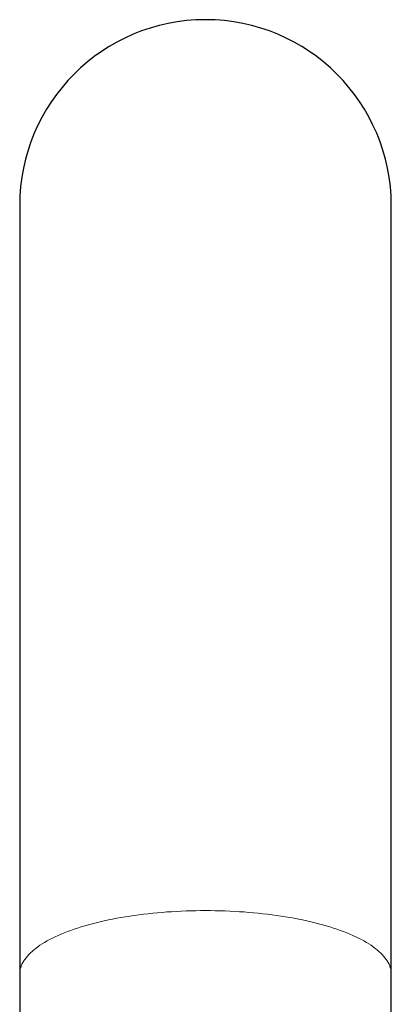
# Model space of a CAD drawing. Header units: millimetres. Extents: x 8 to 771, y 12 to 732.
# Tile 59 of 74: x 322 to 345, y 672 to 732. Entities that reach past the tile are written whole.
import ezdxf

# ---------------------------------------------------------------- set-up
doc = ezdxf.new("R2010")
doc.units = ezdxf.units.MM

msp = doc.modelspace()

# ---------------------------------------------------------------- linework, layer by layer
at = {"color": 7, "linetype": 'Continuous', "lineweight": 30}
for p, q in [((321.869, 720.55), (321.869, 673.419)), ((344.669, 673.419), (344.669, 720.55)), ((321.869, 673.419), (321.869, 666.425)), ((344.669, 666.425), (344.669, 673.419))]:
    msp.add_line(p, q, dxfattribs=at)
at = {"color": 8, "linetype": 'Continuous', "lineweight": 0, "flags": 128}
for points in [[(321.869, 673.419), (321.873, 673.521), (321.885, 673.623), (321.905, 673.725), (321.932, 673.827), (321.967, 673.928), (322.01, 674.029), (322.06, 674.13), (322.119, 674.23), (322.184, 674.329), (322.258, 674.428), (322.339, 674.526), (322.427, 674.624), (322.523, 674.72), (322.627, 674.816), (322.737, 674.911), (322.855, 675.005), (322.98, 675.098), (323.112, 675.189), (323.251, 675.279), (323.397, 675.368), (323.549, 675.456), (323.709, 675.543), (323.874, 675.627), (324.047, 675.711), (324.225, 675.793), (324.41, 675.873), (324.601, 675.951), (324.798, 676.028), (325, 676.103), (325.208, 676.176), (325.422, 676.247), (325.641, 676.317), (325.866, 676.384), (326.095, 676.449), (326.33, 676.512), (326.569, 676.573), (326.812, 676.632), (327.061, 676.689), (327.313, 676.743), (327.569, 676.796), (327.83, 676.846), (328.094, 676.893), (328.362, 676.938), (328.633, 676.981), (328.907, 677.021), (329.184, 677.059), (329.464, 677.094), (329.747, 677.127), (330.032, 677.157), (330.319, 677.185), (330.608, 677.21), (330.899, 677.233), (331.192, 677.253), (331.486, 677.27), (331.781, 677.285), (332.078, 677.297), (332.375, 677.306), (332.673, 677.313), (332.971, 677.317), (333.269, 677.318)], [(333.269, 677.318), (333.568, 677.317), (333.866, 677.313), (334.164, 677.306), (334.461, 677.297), (334.757, 677.285), (335.053, 677.27), (335.347, 677.253), (335.64, 677.233), (335.931, 677.21), (336.22, 677.185), (336.507, 677.157), (336.792, 677.127), (337.075, 677.094), (337.355, 677.059), (337.632, 677.021), (337.906, 676.981), (338.177, 676.938), (338.445, 676.893), (338.709, 676.846), (338.969, 676.796), (339.226, 676.743), (339.478, 676.689), (339.727, 676.632), (339.97, 676.573), (340.209, 676.512), (340.444, 676.449), (340.673, 676.384), (340.898, 676.317), (341.117, 676.247), (341.331, 676.176), (341.539, 676.103), (341.741, 676.028), (341.938, 675.951), (342.129, 675.873), (342.314, 675.793), (342.492, 675.711), (342.665, 675.627), (342.83, 675.543), (342.99, 675.456), (343.142, 675.368), (343.288, 675.279), (343.427, 675.189), (343.559, 675.098), (343.684, 675.005), (343.802, 674.911), (343.912, 674.816), (344.016, 674.72), (344.112, 674.624), (344.2, 674.526), (344.281, 674.428), (344.354, 674.329), (344.42, 674.23), (344.479, 674.13), (344.529, 674.029), (344.572, 673.928), (344.607, 673.827), (344.634, 673.725), (344.654, 673.623), (344.666, 673.521), (344.669, 673.419)]]:
    msp.add_lwpolyline(points, dxfattribs=at)
at = {"color": 7, "linetype": 'Continuous', "lineweight": 30}
msp.add_arc((333.269, 720.55), 11.4, 0, 180, dxfattribs=at)

doc.saveas('drawing.dxf')
